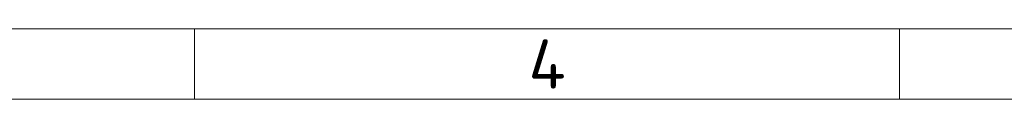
# Model space of a CAD drawing. Header units: millimetres. Extents: x 5 to 415, y 5 to 292.
# Tile 89 of 199: x 148 to 217, y 287 to 292. Entities that reach past the tile are written whole.
import ezdxf

# ---------------------------------------------------------------- set-up
doc = ezdxf.new("R2010")
doc.units = ezdxf.units.MM
doc.layers.add('Rahmen (ISO)', color=7, linetype='Continuous', lineweight=70)
doc.styles.add('Bezeichnungstext (ISO)', font='isocpeur.ttf')

# ---------------------------------------------------------------- blocks, each defined once
blk = doc.blocks.new('Ränder Basler-A3')
at = {"layer": 'Rahmen (ISO)', "color": 7, "lineweight": 18}
blk.add_line((5, 292), (415, 292), dxfattribs=at)
at = {"layer": 'Rahmen (ISO)', "color": 7, "linetype": 'Continuous', "lineweight": 18}
for p, q in [((160, 292), (160, 287)), ((210, 292), (210, 287))]:
    blk.add_line(p, q, dxfattribs=at)
at = {"layer": 'Rahmen (ISO)', "lineweight": 18}
for p, q in [((110, 287), (160, 287)), ((160, 287), (210, 287)), ((210, 287), (260, 287))]:
    blk.add_line(p, q, dxfattribs=at)
at = {"layer": 'Rahmen (ISO)', "insert": (185, 289.5), "char_height": 3.5, "attachment_point": 5, "style": 'Bezeichnungstext (ISO)'}
blk.add_mtext('\\fISOCPEUR|b0|i0;{\\H3.5000;4}', dxfattribs=at)

msp = doc.modelspace()

# ---------------------------------------------------------------- block references
msp.add_blockref('Ränder Basler-A3', (0, 0))

doc.saveas('drawing.dxf')
